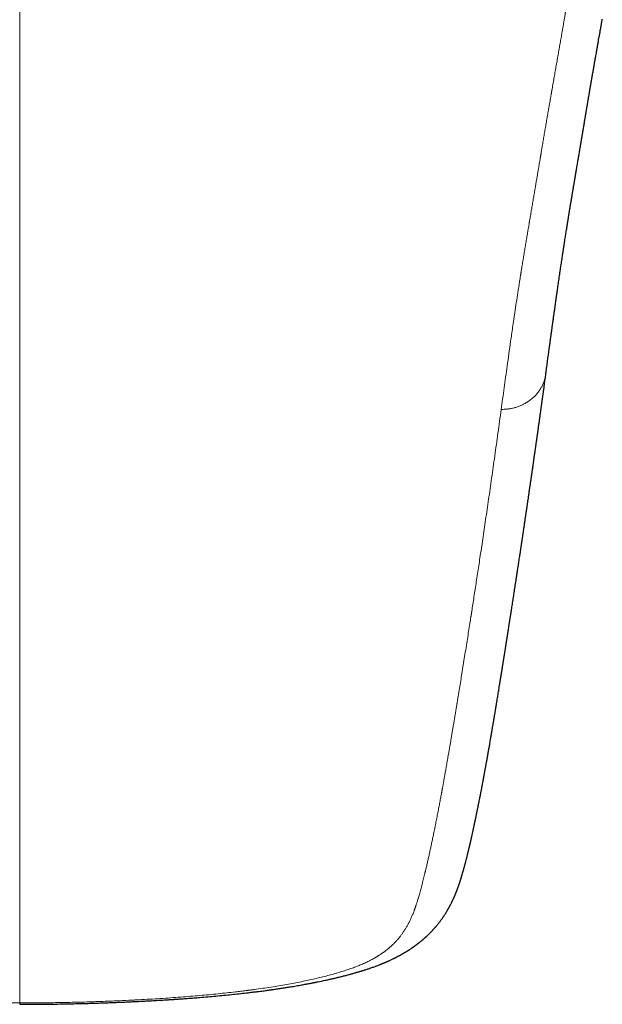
# Model space of a CAD drawing. Header units: millimetres. Extents: x 8 to 869, y 12 to 463.
# Tile 10 of 51: x 449 to 467, y 69 to 100. Entities that reach past the tile are written whole.
import ezdxf

# ---------------------------------------------------------------- set-up
doc = ezdxf.new("R2010")
doc.units = ezdxf.units.MM

msp = doc.modelspace()

# ---------------------------------------------------------------- linework, layer by layer
at = {"color": 252, "linetype": 'Continuous', "lineweight": 0}
for points, knots in [([(449, 118.39), (449, 118.047), (449, 117.36), (449, 116.34), (449, 115.33), (449, 114.329), (449, 113.338), (449, 112.375), (449, 111.44), (449, 110.532), (449, 109.632), (449, 108.74), (449, 107.857), (449, 106.982), (449, 106.116), (449, 105.257), (449, 104.407), (449, 103.569), (449, 102.745), (449, 101.933), (449, 101.129), (449, 100.297), (449, 99.437), (449, 98.551), (449, 97.675), (449, 96.809), (449, 95.952), (449, 95.104), (449, 94.267), (449, 93.425), (449, 92.58), (449, 91.733), (449, 90.895), (449, 90.068), (449, 89.25), (449, 88.468), (449, 87.719), (449, 87.004), (449, 86.296), (449, 85.596), (449, 84.905), (449, 84.18), (449, 83.425), (449, 82.64), (449, 81.866), (449, 81.102), (449, 80.35), (449, 79.607), (449, 78.875), (449, 78.204), (449, 77.593), (449, 77.04), (449, 76.495), (449, 75.985), (449, 75.509), (449, 75.067), (449, 74.632), (449, 74.205), (449, 73.786), (449, 73.384), (449, 72.999), (449, 72.629), (449, 72.269), (449, 71.918), (449, 71.578), (449, 71.247), (449, 70.928), (449, 70.619), (449, 70.322), (449, 70.038), (449, 69.766), (449, 69.507), (449, 69.258), (449, 69.102), (449, 69.024)], [0, 0, 0, 0, 0.014954, 0.029882, 0.044786, 0.059666, 0.074523, 0.089358, 0.103326, 0.117276, 0.131208, 0.145123, 0.159023, 0.172907, 0.186776, 0.200631, 0.214473, 0.228302, 0.241872, 0.255431, 0.26898, 0.282519, 0.297893, 0.313257, 0.32861, 0.343953, 0.359289, 0.374617, 0.389938, 0.405254, 0.421293, 0.437328, 0.45336, 0.469388, 0.485415, 0.501442, 0.515979, 0.530517, 0.545057, 0.559598, 0.574142, 0.58869, 0.605839, 0.622995, 0.640159, 0.65733, 0.674511, 0.691703, 0.708907, 0.726124, 0.73966, 0.753202, 0.766749, 0.7803, 0.7918, 0.803301, 0.814802, 0.826303, 0.837802, 0.849299, 0.860136, 0.870971, 0.881802, 0.892629, 0.903453, 0.914274, 0.925091, 0.935905, 0.946716, 0.957526, 0.968143, 0.97876, 0.989379, 1, 1, 1, 1]), ([(466.487, 102.588), (466.479, 102.534), (466.465, 102.427), (466.444, 102.269), (466.423, 102.117), (466.402, 101.97), (466.382, 101.829), (466.363, 101.694), (466.343, 101.559), (466.323, 101.427), (466.304, 101.297), (466.285, 101.173), (466.266, 101.055), (466.249, 100.944), (466.233, 100.84), (466.217, 100.742), (466.202, 100.65), (466.188, 100.565), (466.175, 100.486), (466.164, 100.414), (466.153, 100.349), (466.143, 100.29), (466.136, 100.246), (466.131, 100.217), (466.127, 100.197), (466.123, 100.171), (466.118, 100.14), (466.112, 100.106), (466.106, 100.072), (466.1, 100.037), (466.09, 99.976), (466.075, 99.888), (466.053, 99.763), (466.03, 99.627), (466.004, 99.479), (465.977, 99.321), (465.947, 99.154), (465.916, 98.978), (465.884, 98.795), (465.851, 98.607), (465.818, 98.421), (465.786, 98.237), (465.754, 98.055), (465.721, 97.869), (465.698, 97.734), (465.684, 97.652), (465.679, 97.625), (465.674, 97.598), (465.67, 97.57), (465.665, 97.543), (465.661, 97.519), (465.652, 97.471), (465.64, 97.4), (465.623, 97.304), (465.604, 97.19), (465.58, 97.053), (465.552, 96.892), (465.524, 96.728), (465.495, 96.559), (465.466, 96.391), (465.437, 96.222), (465.409, 96.054), (465.383, 95.902), (465.36, 95.768), (465.345, 95.68), (465.336, 95.623), (465.331, 95.598), (465.328, 95.576), (465.324, 95.555), (465.32, 95.533), (465.313, 95.487), (465.301, 95.417), (465.284, 95.32), (465.267, 95.218), (465.249, 95.112), (465.231, 95.002), (465.21, 94.881), (465.188, 94.749), (465.163, 94.605), (465.138, 94.455), (465.111, 94.3), (465.084, 94.139), (465.057, 93.979), (465.03, 93.821), (465.003, 93.666), (464.985, 93.555), (464.974, 93.494), (464.972, 93.482), (464.971, 93.472), (464.969, 93.463), (464.968, 93.453), (464.966, 93.444), (464.962, 93.419), (464.953, 93.366), (464.936, 93.265), (464.913, 93.128), (464.886, 92.969), (464.859, 92.806), (464.831, 92.637), (464.802, 92.463), (464.773, 92.287), (464.744, 92.111), (464.725, 91.99), (464.714, 91.921), (464.711, 91.907), (464.709, 91.893), (464.707, 91.879), (464.705, 91.865), (464.702, 91.851), (464.7, 91.837), (464.694, 91.798), (464.669, 91.645), (464.613, 91.285), (464.56, 90.94), (464.524, 90.695), (464.515, 90.637), (464.506, 90.576), (464.497, 90.513), (464.479, 90.389), (464.442, 90.139), (464.372, 89.651), (464.283, 89.018), (464.185, 88.307), (464.123, 87.857), (464.092, 87.632)], [0, 0, 0, 0, 0.0099657, 0.0196072, 0.0289247, 0.0379181, 0.0465875, 0.054933, 0.0629547, 0.0714045, 0.0794625, 0.0871288, 0.0944033, 0.1012862, 0.1077775, 0.1138771, 0.1195851, 0.1249015, 0.1298264, 0.1342822, 0.1383603, 0.1420608, 0.1453835, 0.1464764, 0.1475212, 0.1491865, 0.1512905, 0.1534188, 0.1555716, 0.1577489, 0.1599505, 0.1670291, 0.1743489, 0.1833776, 0.1927483, 0.202461, 0.2132469, 0.2244254, 0.2359964, 0.2479599, 0.260316, 0.2716548, 0.2833052, 0.2952671, 0.3075406, 0.3092938, 0.3110531, 0.3128186, 0.3145902, 0.3163681, 0.3180335, 0.3192137, 0.3257861, 0.331771, 0.3378659, 0.3479944, 0.3584128, 0.3691212, 0.3801196, 0.391408, 0.4022055, 0.4132557, 0.4245587, 0.4321572, 0.4398658, 0.4419029, 0.4434115, 0.4448188, 0.4462447, 0.4476891, 0.449152, 0.455279, 0.4617108, 0.4684475, 0.4754891, 0.4828355, 0.4904869, 0.4996997, 0.5093189, 0.5193447, 0.529777, 0.5406159, 0.5518613, 0.5620936, 0.5726408, 0.5835028, 0.5845715, 0.5852186, 0.5858674, 0.5865178, 0.5871698, 0.5878235, 0.5884788, 0.5921126, 0.5987251, 0.6091998, 0.6200495, 0.631274, 0.6428734, 0.6548478, 0.667197, 0.6791573, 0.6914494, 0.6924701, 0.6934457, 0.6944214, 0.695397, 0.6963726, 0.6973481, 0.6983236, 0.6992991, 0.7054297, 0.7302961, 0.7746414, 0.778178, 0.7823397, 0.7867966, 0.7912533, 0.7957101, 0.8132182, 0.8444813, 0.9003061, 0.9501508, 1, 1, 1, 1]), ([(464.092, 87.632), (464.125, 87.633), (464.19, 87.636), (464.29, 87.644), (464.393, 87.658), (464.498, 87.681), (464.604, 87.714), (464.711, 87.756), (464.816, 87.807), (464.918, 87.867), (465.015, 87.936), (465.105, 88.011), (465.186, 88.093), (465.259, 88.18), (465.322, 88.273), (465.376, 88.37), (465.421, 88.47), (465.456, 88.573), (465.479, 88.665), (465.487, 88.723), (465.49, 88.745)], [0, 0, 0, 0, 0.047276, 0.095611, 0.14577, 0.19819, 0.252997, 0.310015, 0.368821, 0.428825, 0.489383, 0.54991, 0.610002, 0.669545, 0.728761, 0.787896, 0.846918, 0.905584, 0.963545, 1, 1, 1, 1]), ([(449, 69.024), (448.997, 69.024), (448.989, 69.024), (448.975, 69.024), (448.957, 69.024), (448.931, 69.024), (448.897, 69.024), (448.854, 69.024), (448.799, 69.024), (448.731, 69.024), (448.65, 69.025), (448.558, 69.025), (448.455, 69.026), (448.345, 69.027), (448.228, 69.028), (448.103, 69.029), (447.969, 69.031), (447.827, 69.033), (447.675, 69.036), (447.517, 69.039), (447.353, 69.043), (447.185, 69.047), (447.009, 69.052), (446.824, 69.057), (446.627, 69.064), (446.418, 69.071), (446.196, 69.079), (445.966, 69.089), (445.727, 69.1), (445.479, 69.112), (445.228, 69.125), (444.973, 69.139), (444.717, 69.154), (444.453, 69.171), (444.181, 69.19), (443.911, 69.21), (443.643, 69.232), (443.378, 69.254), (443.106, 69.279), (442.829, 69.306), (442.548, 69.335), (442.262, 69.367), (441.994, 69.4), (441.745, 69.432), (441.515, 69.463), (441.284, 69.497), (441.052, 69.533), (440.821, 69.571), (440.589, 69.611), (440.366, 69.653), (440.153, 69.695), (439.949, 69.738), (439.748, 69.782), (439.55, 69.829), (439.357, 69.878), (439.169, 69.928), (438.988, 69.981), (438.812, 70.035), (438.651, 70.089), (438.504, 70.142), (438.371, 70.194), (438.243, 70.248), (438.122, 70.303), (438.007, 70.36), (437.892, 70.422), (437.779, 70.489), (437.667, 70.56), (437.564, 70.633), (437.463, 70.712), (437.365, 70.796), (437.27, 70.885), (437.183, 70.977), (437.103, 71.071), (437.029, 71.166), (436.961, 71.262), (436.898, 71.36), (436.841, 71.46), (436.779, 71.576), (436.717, 71.709), (436.655, 71.861), (436.598, 72.018), (436.546, 72.179), (436.494, 72.354), (436.44, 72.546), (436.384, 72.755), (436.329, 72.97), (436.275, 73.192), (436.222, 73.421), (436.18, 73.607), (436.149, 73.746), (436.129, 73.838), (436.109, 73.931), (436.089, 74.024), (436.069, 74.119), (436.05, 74.212), (436.02, 74.356), (435.98, 74.55), (435.928, 74.811), (435.874, 75.085), (435.82, 75.372), (435.766, 75.658), (435.714, 75.943), (435.664, 76.226), (435.614, 76.509), (435.566, 76.783), (435.52, 77.049), (435.476, 77.306), (435.433, 77.562), (435.391, 77.816), (435.349, 78.068), (435.309, 78.314), (435.269, 78.552), (435.232, 78.783), (435.195, 79.013), (435.158, 79.24), (435.12, 79.473), (435.082, 79.712), (435.043, 79.958), (435.004, 80.2), (434.966, 80.439), (434.929, 80.675), (434.892, 80.908), (434.856, 81.138), (434.821, 81.365), (434.786, 81.589), (434.752, 81.809), (434.719, 82.026), (434.686, 82.239), (434.654, 82.449), (434.623, 82.655), (434.592, 82.858), (434.562, 83.061), (434.531, 83.262), (434.502, 83.463), (434.472, 83.66), (434.444, 83.853), (434.416, 84.041), (434.389, 84.228), (434.362, 84.413), (434.335, 84.595), (434.309, 84.773), (434.284, 84.946), (434.26, 85.114), (434.236, 85.278), (434.214, 85.432), (434.194, 85.577), (434.174, 85.714), (434.155, 85.846), (434.137, 85.974), (434.12, 86.098), (434.103, 86.218), (434.087, 86.333), (434.071, 86.444), (434.057, 86.55), (434.042, 86.652), (434.029, 86.749), (434.016, 86.841), (434.004, 86.926), (433.993, 87.006), (433.983, 87.081), (433.973, 87.153), (433.964, 87.222), (433.955, 87.288), (433.946, 87.351), (433.938, 87.41), (433.931, 87.463), (433.924, 87.512), (433.918, 87.556), (433.913, 87.596), (433.909, 87.621), (433.908, 87.632)], [0, 0, 0, 0, 0.000164, 0.000398, 0.000701, 0.001073, 0.001676, 0.002403, 0.003253, 0.004436, 0.005795, 0.007333, 0.009047, 0.010939, 0.012866, 0.014946, 0.017182, 0.019572, 0.022116, 0.024815, 0.027501, 0.030324, 0.033283, 0.036379, 0.039612, 0.043189, 0.046918, 0.050799, 0.05483, 0.059012, 0.063343, 0.067563, 0.071915, 0.076403, 0.081027, 0.085791, 0.090246, 0.094823, 0.099525, 0.104351, 0.109295, 0.114355, 0.119523, 0.123658, 0.127856, 0.13212, 0.136452, 0.140856, 0.145339, 0.149905, 0.154041, 0.158234, 0.162478, 0.166768, 0.171102, 0.175401, 0.179745, 0.184135, 0.18858, 0.192402, 0.19628, 0.200224, 0.204223, 0.208254, 0.212311, 0.217127, 0.221986, 0.226892, 0.231854, 0.237584, 0.243394, 0.249284, 0.255253, 0.261296, 0.267295, 0.27335, 0.27946, 0.285626, 0.294542, 0.30359, 0.312776, 0.322099, 0.331558, 0.342967, 0.354566, 0.366354, 0.378333, 0.390504, 0.402866, 0.407578, 0.412317, 0.417083, 0.421877, 0.426697, 0.431494, 0.43604, 0.448444, 0.46071, 0.474758, 0.488618, 0.50229, 0.515772, 0.529064, 0.542166, 0.555077, 0.566932, 0.578624, 0.590153, 0.60152, 0.612726, 0.623771, 0.634038, 0.644162, 0.654144, 0.663984, 0.673683, 0.68434, 0.694821, 0.705127, 0.715257, 0.725211, 0.734991, 0.744595, 0.754025, 0.76328, 0.77236, 0.781266, 0.789997, 0.798553, 0.806935, 0.815142, 0.823174, 0.831402, 0.839438, 0.847282, 0.854934, 0.862395, 0.869664, 0.87703, 0.884188, 0.891138, 0.897881, 0.904416, 0.910743, 0.916863, 0.92229, 0.927542, 0.93262, 0.937524, 0.942253, 0.946808, 0.951188, 0.955394, 0.959426, 0.963283, 0.966965, 0.970473, 0.973621, 0.976613, 0.979451, 0.982133, 0.98466, 0.987206, 0.989573, 0.99176, 0.993767, 0.995595, 0.997243, 0.998711, 1, 1, 1, 1]), ([(449, 69.024), (449.176, 69.024), (449.527, 69.025), (450.053, 69.031), (450.578, 69.041), (451.081, 69.054), (451.562, 69.07), (452.003, 69.087), (452.309, 69.101), (452.478, 69.11), (452.531, 69.112), (452.584, 69.115), (452.637, 69.118), (452.689, 69.121), (452.838, 69.128), (453.078, 69.142), (453.408, 69.162), (453.729, 69.184), (454.042, 69.207), (454.346, 69.231), (454.641, 69.256), (454.931, 69.283), (455.214, 69.31), (455.491, 69.34), (455.729, 69.367), (455.931, 69.391), (456.055, 69.406), (456.132, 69.416), (456.165, 69.42), (456.197, 69.424), (456.229, 69.429), (456.261, 69.433), (456.292, 69.437), (456.324, 69.441), (456.434, 69.456), (456.62, 69.482), (456.877, 69.521), (457.126, 69.561), (457.367, 69.603), (457.601, 69.646), (457.827, 69.69), (458.044, 69.735), (458.254, 69.782), (458.456, 69.83), (458.65, 69.879), (458.836, 69.929), (459.014, 69.981), (459.184, 70.034), (459.346, 70.088), (459.499, 70.143), (459.644, 70.2), (459.782, 70.259), (459.908, 70.318), (460.024, 70.377), (460.101, 70.419), (460.151, 70.448), (460.173, 70.461), (460.196, 70.474), (460.218, 70.488), (460.24, 70.501), (460.262, 70.515), (460.309, 70.545), (460.379, 70.592), (460.468, 70.657), (460.554, 70.726), (460.636, 70.797), (460.714, 70.871), (460.775, 70.933), (460.819, 70.981), (460.847, 71.013), (460.872, 71.041), (460.894, 71.068), (460.916, 71.095), (460.947, 71.136), (460.988, 71.19), (461.039, 71.264), (461.09, 71.344), (461.142, 71.432), (461.192, 71.524), (461.24, 71.62), (461.286, 71.72), (461.329, 71.824), (461.359, 71.9), (461.376, 71.948), (461.382, 71.965), (461.388, 71.982), (461.395, 72), (461.401, 72.017), (461.406, 72.034), (461.411, 72.048), (461.417, 72.067), (461.426, 72.093), (461.438, 72.13), (461.451, 72.171), (461.465, 72.216), (461.481, 72.268), (461.499, 72.329), (461.519, 72.398), (461.539, 72.47), (461.56, 72.547), (461.582, 72.626), (461.604, 72.71), (461.627, 72.797), (461.649, 72.884), (461.671, 72.971), (461.686, 73.035), (461.697, 73.079), (461.703, 73.103), (461.709, 73.126), (461.714, 73.149), (461.719, 73.169), (461.731, 73.22), (461.751, 73.305), (461.779, 73.427), (461.808, 73.554), (461.838, 73.686), (461.868, 73.822), (461.898, 73.962), (461.929, 74.107), (461.96, 74.256), (461.992, 74.41), (462.024, 74.569), (462.057, 74.733), (462.09, 74.902), (462.123, 75.07), (462.154, 75.235), (462.184, 75.39), (462.207, 75.515), (462.222, 75.595), (462.228, 75.627), (462.23, 75.639), (462.231, 75.642), (462.231, 75.646), (462.232, 75.649), (462.232, 75.652), (462.233, 75.655), (462.234, 75.663), (462.237, 75.675), (462.24, 75.695), (462.245, 75.719), (462.25, 75.747), (462.255, 75.778), (462.262, 75.814), (462.269, 75.853), (462.277, 75.896), (462.285, 75.944), (462.295, 75.995), (462.304, 76.049), (462.314, 76.105), (462.325, 76.164), (462.336, 76.225), (462.347, 76.29), (462.359, 76.359), (462.372, 76.433), (462.386, 76.513), (462.401, 76.599), (462.417, 76.688), (462.433, 76.782), (462.45, 76.88), (462.468, 76.981), (462.486, 77.086), (462.504, 77.195), (462.524, 77.309), (462.544, 77.428), (462.565, 77.553), (462.587, 77.682), (462.609, 77.815), (462.632, 77.953), (462.656, 78.095), (462.677, 78.226), (462.694, 78.326), (462.702, 78.377), (462.705, 78.396), (462.706, 78.4), (462.706, 78.404), (462.707, 78.408), (462.712, 78.437), (462.724, 78.512), (462.75, 78.672), (462.797, 78.959), (462.865, 79.376), (462.947, 79.89), (463.03, 80.411), (463.095, 80.826), (463.133, 81.068), (463.147, 81.154), (463.15, 81.175), (463.153, 81.196), (463.157, 81.218), (463.16, 81.239), (463.163, 81.26), (463.167, 81.281), (463.18, 81.37), (463.205, 81.528), (463.24, 81.758), (463.277, 81.993), (463.313, 82.233), (463.351, 82.478), (463.389, 82.729), (463.429, 82.994), (463.471, 83.273), (463.515, 83.568), (463.559, 83.869), (463.605, 84.178), (463.651, 84.493), (463.698, 84.816), (463.745, 85.145), (463.793, 85.482), (463.842, 85.827), (463.891, 86.176), (463.941, 86.531), (463.991, 86.891), (464.041, 87.258), (464.075, 87.507), (464.092, 87.632)], [0, 0, 0, 0, 0.0088095, 0.0176061, 0.0263938, 0.0351767, 0.042905, 0.0506356, 0.0574426, 0.0583343, 0.0592262, 0.0601182, 0.0610103, 0.0619026, 0.0627949, 0.0685198, 0.0741152, 0.0795826, 0.0849236, 0.09014, 0.0952337, 0.1002066, 0.1051887, 0.1100482, 0.1147879, 0.1178519, 0.1208657, 0.1214519, 0.1220363, 0.1226187, 0.1231993, 0.123778, 0.1243548, 0.1249298, 0.1255029, 0.1303665, 0.1351523, 0.1398648, 0.1445086, 0.1490886, 0.1536097, 0.1580773, 0.1624967, 0.1668734, 0.1712134, 0.1755224, 0.1798065, 0.1840718, 0.1883246, 0.192496, 0.1967354, 0.2010502, 0.2054479, 0.2093919, 0.2134098, 0.2143223, 0.2152389, 0.2161595, 0.2170842, 0.218013, 0.2189459, 0.2198831, 0.2241045, 0.2284679, 0.2329763, 0.2376326, 0.2424391, 0.2473983, 0.2496292, 0.2517472, 0.2534127, 0.2551036, 0.2568197, 0.2585611, 0.2627666, 0.267114, 0.2723337, 0.277746, 0.2833519, 0.289152, 0.2951472, 0.3013381, 0.3077252, 0.3087241, 0.3097277, 0.3107359, 0.3117488, 0.3127663, 0.3137885, 0.3146069, 0.3152106, 0.3171538, 0.3191665, 0.321653, 0.324238, 0.3269214, 0.3306694, 0.3345941, 0.3386955, 0.3429735, 0.3474283, 0.3520599, 0.3568684, 0.3618537, 0.366387, 0.3710574, 0.3723033, 0.3735585, 0.3748232, 0.3760972, 0.3772439, 0.3780273, 0.3843197, 0.3908128, 0.3975065, 0.4044009, 0.4114961, 0.4186598, 0.4260172, 0.4335682, 0.4413127, 0.4492508, 0.4573825, 0.4657075, 0.474226, 0.4818822, 0.489688, 0.4966808, 0.4997942, 0.5011713, 0.5013261, 0.501481, 0.501636, 0.501791, 0.501946, 0.5021011, 0.5022563, 0.5029838, 0.5039161, 0.505053, 0.5063946, 0.5078752, 0.5095444, 0.5114022, 0.5134487, 0.5156838, 0.5181075, 0.5207199, 0.5232802, 0.5259989, 0.5288761, 0.5319118, 0.5351058, 0.5384582, 0.542231, 0.546186, 0.5503232, 0.5546426, 0.5591442, 0.5637427, 0.5685167, 0.5734664, 0.5785915, 0.5840022, 0.5895955, 0.5953713, 0.6013296, 0.6074704, 0.6137934, 0.6202987, 0.6248829, 0.6269273, 0.6271307, 0.6273035, 0.6274762, 0.627649, 0.6278217, 0.6313288, 0.6375983, 0.6488153, 0.6689137, 0.6918579, 0.7149142, 0.7352971, 0.7442934, 0.7451779, 0.7460625, 0.7469474, 0.7478323, 0.7487175, 0.7496028, 0.7504883, 0.7513739, 0.7606814, 0.7701608, 0.779812, 0.7896349, 0.7996297, 0.8097961, 0.8201344, 0.8317047, 0.8434829, 0.8554687, 0.8676622, 0.8800635, 0.8926724, 0.9054891, 0.9185135, 0.9317458, 0.9451859, 0.9585884, 0.9721915, 0.9859953, 1, 1, 1, 1]), ([(449, 69.024), (449, 69.017), (449, 69.004), (449, 68.99), (449, 68.981), (449, 68.982), (449, 68.982)], [0, 0, 0, 0, 0.272601, 0.551924, 0.842872, 1, 1, 1, 1])]:
    msp.add_open_spline(points, degree=3, knots=knots, dxfattribs=at)
at = {"color": 7, "linetype": 'Continuous', "lineweight": 30}
for points, knots in [([(465.491, 88.745), (465.492, 88.754), (465.498, 88.798), (465.509, 88.875), (465.522, 88.975), (465.535, 89.071), (465.548, 89.163), (465.559, 89.25), (465.571, 89.336), (465.583, 89.419), (465.594, 89.5), (465.604, 89.576), (465.614, 89.647), (465.623, 89.712), (465.631, 89.772), (465.638, 89.827), (465.645, 89.876), (465.651, 89.921), (465.656, 89.957), (465.66, 89.987), (465.664, 90.013), (465.667, 90.037), (465.671, 90.063), (465.676, 90.099), (465.682, 90.146), (465.69, 90.204), (465.699, 90.267), (465.708, 90.334), (465.718, 90.405), (465.73, 90.492), (465.744, 90.594), (465.761, 90.709), (465.773, 90.798), (465.782, 90.861), (465.788, 90.9), (465.793, 90.939), (465.798, 90.975), (465.803, 91.007), (465.807, 91.034), (465.81, 91.057), (465.812, 91.074), (465.814, 91.089), (465.816, 91.104), (465.819, 91.121), (465.822, 91.141), (465.825, 91.166), (465.829, 91.194), (465.834, 91.225), (465.843, 91.293), (465.856, 91.381), (465.872, 91.489), (465.885, 91.584), (465.899, 91.68), (465.914, 91.777), (465.928, 91.878), (465.942, 91.973), (465.955, 92.06), (465.967, 92.14), (465.98, 92.223), (465.992, 92.308), (466.006, 92.394), (466.017, 92.47), (466.027, 92.533), (466.034, 92.58), (466.04, 92.621), (466.045, 92.654), (466.049, 92.677), (466.051, 92.694), (466.054, 92.709), (466.056, 92.724), (466.058, 92.74), (466.062, 92.762), (466.066, 92.789), (466.07, 92.819), (466.076, 92.852), (466.083, 92.899), (466.093, 92.962), (466.104, 93.038), (466.116, 93.114), (466.128, 93.189), (466.14, 93.262), (466.151, 93.334), (466.162, 93.404), (466.173, 93.472), (466.183, 93.537), (466.193, 93.599), (466.202, 93.652), (466.209, 93.699), (466.216, 93.739), (466.222, 93.778), (466.228, 93.816), (466.235, 93.857), (466.242, 93.901), (466.25, 93.95), (466.259, 94.004), (466.268, 94.061), (466.281, 94.139), (466.298, 94.237), (466.313, 94.33), (466.324, 94.397), (466.331, 94.435), (466.336, 94.468), (466.341, 94.496), (466.345, 94.52), (466.349, 94.542), (466.352, 94.563), (466.356, 94.588), (466.361, 94.615), (466.366, 94.646), (466.372, 94.68), (466.379, 94.718), (466.386, 94.76), (466.392, 94.798), (466.398, 94.83), (466.402, 94.856), (466.406, 94.882), (466.411, 94.909), (466.416, 94.936), (466.42, 94.961), (466.424, 94.984), (466.427, 95.003), (466.43, 95.019), (466.432, 95.033), (466.434, 95.045), (466.437, 95.063), (466.441, 95.088), (466.447, 95.121), (466.453, 95.158), (466.46, 95.198), (466.469, 95.252), (466.481, 95.319), (466.492, 95.383), (466.5, 95.43), (466.504, 95.458), (466.509, 95.481), (466.512, 95.502), (466.515, 95.521), (466.519, 95.541), (466.522, 95.563), (466.527, 95.589), (466.532, 95.618), (466.539, 95.662), (466.549, 95.72), (466.562, 95.793), (466.572, 95.853), (466.579, 95.897), (466.583, 95.922), (466.587, 95.943), (466.59, 95.96), (466.592, 95.975), (466.596, 95.996), (466.601, 96.026), (466.607, 96.065), (466.615, 96.111), (466.623, 96.161), (466.631, 96.208), (466.638, 96.248), (466.644, 96.282), (466.65, 96.318), (466.655, 96.352), (466.661, 96.383), (466.665, 96.408), (466.668, 96.43), (466.672, 96.452), (466.676, 96.476), (466.681, 96.503), (466.686, 96.534), (466.692, 96.572), (466.7, 96.618), (466.709, 96.674), (466.718, 96.725), (466.725, 96.771), (466.731, 96.807), (466.737, 96.841), (466.742, 96.871), (466.746, 96.896), (466.75, 96.919), (466.754, 96.942), (466.759, 96.969), (466.764, 97.001), (466.77, 97.037), (466.776, 97.072), (466.782, 97.112), (466.79, 97.155), (466.797, 97.199), (466.804, 97.24), (466.81, 97.278), (466.816, 97.313), (466.822, 97.346), (466.828, 97.381), (466.834, 97.419), (466.841, 97.461), (466.849, 97.505), (466.856, 97.549), (466.865, 97.6), (466.875, 97.658), (466.886, 97.72), (466.895, 97.777), (466.904, 97.831), (466.913, 97.882), (466.923, 97.936), (466.932, 97.993), (466.943, 98.051), (466.953, 98.114), (466.965, 98.18), (466.976, 98.246), (466.987, 98.309), (466.998, 98.372), (467.009, 98.431), (467.018, 98.484), (467.026, 98.531), (467.035, 98.58), (467.043, 98.629), (467.052, 98.675), (467.062, 98.734), (467.076, 98.812), (467.093, 98.91), (467.111, 99.012), (467.129, 99.115), (467.147, 99.217), (467.162, 99.303), (467.175, 99.374), (467.185, 99.431), (467.195, 99.488), (467.205, 99.546), (467.215, 99.598), (467.223, 99.643), (467.229, 99.681), (467.235, 99.712), (467.24, 99.739), (467.244, 99.762), (467.249, 99.79), (467.255, 99.825), (467.259, 99.851), (467.262, 99.864)], [0, 0, 0, 0, 0.002663, 0.012754, 0.022422, 0.031667, 0.040491, 0.048893, 0.056872, 0.065163, 0.072944, 0.080215, 0.086977, 0.093229, 0.098972, 0.104206, 0.108931, 0.113147, 0.116854, 0.11941, 0.121712, 0.124076, 0.126548, 0.129126, 0.134302, 0.139863, 0.145806, 0.152134, 0.158845, 0.165916, 0.177001, 0.187829, 0.1984, 0.202106, 0.205779, 0.209419, 0.212897, 0.215939, 0.218538, 0.220583, 0.222233, 0.22349, 0.22473, 0.22632, 0.228259, 0.230547, 0.233185, 0.236171, 0.239384, 0.252134, 0.260864, 0.269679, 0.278579, 0.287578, 0.296901, 0.306636, 0.313825, 0.321223, 0.328829, 0.336645, 0.344669, 0.352791, 0.357651, 0.361977, 0.365768, 0.369025, 0.370798, 0.37236, 0.373711, 0.374898, 0.376257, 0.378329, 0.380782, 0.383613, 0.386666, 0.389858, 0.396536, 0.403755, 0.410629, 0.41747, 0.424128, 0.430603, 0.437007, 0.443222, 0.449169, 0.454738, 0.459928, 0.463741, 0.467357, 0.470862, 0.474262, 0.477794, 0.481775, 0.486207, 0.491092, 0.496297, 0.501568, 0.512092, 0.522843, 0.526661, 0.530058, 0.533032, 0.535583, 0.537712, 0.539475, 0.541363, 0.543487, 0.545968, 0.548709, 0.551715, 0.555086, 0.558862, 0.563045, 0.565197, 0.567443, 0.569782, 0.572215, 0.574704, 0.576956, 0.578908, 0.580709, 0.582147, 0.583237, 0.584313, 0.58552, 0.587996, 0.590885, 0.594188, 0.597829, 0.601572, 0.608456, 0.615614, 0.618439, 0.620922, 0.623015, 0.624719, 0.626304, 0.628015, 0.63001, 0.632288, 0.63485, 0.637694, 0.643787, 0.650224, 0.657005, 0.659588, 0.661799, 0.663636, 0.6651, 0.666299, 0.66761, 0.670565, 0.674058, 0.678085, 0.682538, 0.687376, 0.69026, 0.693264, 0.69639, 0.69956, 0.7023, 0.704528, 0.706244, 0.708111, 0.710214, 0.712607, 0.715292, 0.718267, 0.722628, 0.727531, 0.732975, 0.736107, 0.739389, 0.742454, 0.745071, 0.747333, 0.749127, 0.751025, 0.753452, 0.756287, 0.759495, 0.762672, 0.765703, 0.769942, 0.773855, 0.777451, 0.780744, 0.783735, 0.786567, 0.789503, 0.79284, 0.796577, 0.800511, 0.804364, 0.808135, 0.813894, 0.819391, 0.824533, 0.828847, 0.833288, 0.83799, 0.842925, 0.847976, 0.853134, 0.859329, 0.865043, 0.87027, 0.875648, 0.881403, 0.885348, 0.88941, 0.893587, 0.89787, 0.901918, 0.905564, 0.912975, 0.921858, 0.930386, 0.939068, 0.947997, 0.956102, 0.960781, 0.965592, 0.97034, 0.97508, 0.979875, 0.983112, 0.985991, 0.989073, 0.990657, 0.992405, 0.994537, 0.997069, 1, 1, 1, 1]), ([(449, 68.981), (449.087, 68.981), (449.273, 68.981), (449.555, 68.983), (449.843, 68.986), (450.121, 68.989), (450.384, 68.994), (450.632, 68.999), (450.867, 69.004), (451.092, 69.01), (451.308, 69.016), (451.519, 69.023), (451.724, 69.03), (451.924, 69.038), (452.113, 69.045), (452.292, 69.053), (452.461, 69.061), (452.617, 69.068), (452.761, 69.075), (452.892, 69.082), (453.015, 69.088), (453.128, 69.094), (453.237, 69.1), (453.341, 69.106), (453.438, 69.112), (453.523, 69.117), (453.597, 69.122), (453.657, 69.126), (453.705, 69.129), (453.74, 69.131), (453.768, 69.133), (453.788, 69.134), (453.804, 69.135), (453.817, 69.136), (453.833, 69.137), (453.854, 69.138), (453.886, 69.141), (453.929, 69.143), (453.983, 69.147), (454.049, 69.152), (454.126, 69.157), (454.206, 69.163), (454.289, 69.169), (454.372, 69.175), (454.459, 69.182), (454.549, 69.189), (454.696, 69.201), (454.897, 69.218), (455.151, 69.24), (455.399, 69.264), (455.639, 69.288), (455.872, 69.313), (456.066, 69.334), (456.222, 69.353), (456.338, 69.367), (456.445, 69.38), (456.54, 69.392), (456.625, 69.403), (456.699, 69.413), (456.755, 69.421), (456.797, 69.426), (456.827, 69.43), (456.857, 69.435), (456.89, 69.439), (456.927, 69.444), (456.973, 69.451), (457.028, 69.459), (457.092, 69.468), (457.16, 69.478), (457.251, 69.492), (457.36, 69.509), (457.476, 69.528), (457.577, 69.544), (457.664, 69.559), (457.748, 69.574), (457.828, 69.588), (457.903, 69.601), (457.972, 69.614), (458.031, 69.625), (458.082, 69.634), (458.125, 69.642), (458.16, 69.649), (458.186, 69.654), (458.204, 69.658), (458.215, 69.66), (458.229, 69.663), (458.247, 69.666), (458.274, 69.672), (458.309, 69.678), (458.414, 69.7), (458.542, 69.726), (458.689, 69.759), (458.791, 69.782), (458.891, 69.805), (458.975, 69.825), (459.045, 69.842), (459.099, 69.856), (459.15, 69.869), (459.203, 69.882), (459.258, 69.897), (459.313, 69.911), (459.366, 69.926), (459.419, 69.94), (459.472, 69.955), (459.524, 69.97), (459.57, 69.984), (459.611, 69.996), (459.646, 70.006), (459.675, 70.015), (459.703, 70.023), (459.736, 70.033), (459.773, 70.045), (459.816, 70.059), (459.863, 70.074), (459.913, 70.09), (459.96, 70.106), (460.009, 70.123), (460.06, 70.141), (460.114, 70.16), (460.169, 70.18), (460.227, 70.202), (460.275, 70.221), (460.314, 70.236), (460.34, 70.247), (460.366, 70.257), (460.391, 70.267), (460.413, 70.277), (460.432, 70.285), (460.45, 70.292), (460.471, 70.301), (460.493, 70.311), (460.517, 70.321), (460.539, 70.331), (460.559, 70.34), (460.586, 70.352), (460.618, 70.367), (460.657, 70.385), (460.691, 70.401), (460.717, 70.414), (460.736, 70.423), (460.754, 70.433), (460.774, 70.442), (460.797, 70.454), (460.821, 70.467), (460.845, 70.479), (460.867, 70.491), (460.887, 70.501), (460.905, 70.511), (460.923, 70.521), (460.941, 70.531), (460.96, 70.541), (460.981, 70.553), (461.003, 70.566), (461.023, 70.577), (461.041, 70.588), (461.057, 70.597), (461.073, 70.607), (461.092, 70.618), (461.112, 70.63), (461.131, 70.642), (461.149, 70.653), (461.167, 70.664), (461.186, 70.676), (461.207, 70.69), (461.231, 70.705), (461.258, 70.723), (461.283, 70.74), (461.306, 70.756), (461.326, 70.769), (461.342, 70.781), (461.359, 70.792), (461.374, 70.803), (461.391, 70.815), (461.409, 70.828), (461.426, 70.841), (461.442, 70.853), (461.457, 70.864), (461.474, 70.877), (461.493, 70.892), (461.512, 70.906), (461.528, 70.919), (461.541, 70.929), (461.552, 70.938), (461.563, 70.947), (461.574, 70.956), (461.587, 70.967), (461.603, 70.979), (461.62, 70.994), (461.638, 71.01), (461.654, 71.023), (461.668, 71.035), (461.68, 71.046), (461.69, 71.055), (461.699, 71.063), (461.707, 71.07), (461.715, 71.078), (461.725, 71.086), (461.737, 71.097), (461.749, 71.109), (461.764, 71.122), (461.777, 71.134), (461.79, 71.147), (461.804, 71.16), (461.819, 71.175), (461.835, 71.19), (461.849, 71.205), (461.861, 71.217), (461.871, 71.227), (461.88, 71.235), (461.888, 71.244), (461.898, 71.255), (461.911, 71.268), (461.924, 71.282), (461.938, 71.297), (461.952, 71.312), (461.964, 71.325), (461.975, 71.338), (461.985, 71.349), (461.995, 71.36), (462.005, 71.371), (462.016, 71.383), (462.027, 71.396), (462.037, 71.408), (462.045, 71.418), (462.053, 71.426), (462.068, 71.445), (462.093, 71.474), (462.123, 71.511), (462.151, 71.547), (462.177, 71.582), (462.204, 71.618), (462.232, 71.656), (462.256, 71.69), (462.276, 71.72), (462.293, 71.745), (462.309, 71.77), (462.327, 71.796), (462.344, 71.824), (462.363, 71.853), (462.381, 71.884), (462.399, 71.913), (462.414, 71.939), (462.428, 71.963), (462.44, 71.983), (462.449, 72), (462.458, 72.015), (462.466, 72.03), (462.475, 72.046), (462.485, 72.065), (462.496, 72.087), (462.51, 72.112), (462.524, 72.14), (462.538, 72.167), (462.55, 72.192), (462.56, 72.213), (462.569, 72.232), (462.577, 72.25), (462.586, 72.269), (462.596, 72.29), (462.607, 72.314), (462.618, 72.339), (462.629, 72.364), (462.638, 72.385), (462.646, 72.405), (462.654, 72.423), (462.662, 72.441), (462.67, 72.461), (462.679, 72.485), (462.689, 72.51), (462.699, 72.535), (462.707, 72.555), (462.712, 72.57), (462.717, 72.581), (462.721, 72.592), (462.725, 72.603), (462.73, 72.615), (462.735, 72.63), (462.742, 72.649), (462.75, 72.671), (462.758, 72.696), (462.767, 72.722), (462.776, 72.747), (462.784, 72.772), (462.792, 72.795), (462.799, 72.816), (462.805, 72.834), (462.811, 72.852), (462.817, 72.87), (462.823, 72.891), (462.83, 72.913), (462.836, 72.934), (462.842, 72.952), (462.847, 72.97), (462.853, 72.987), (462.858, 73.006), (462.864, 73.026), (462.87, 73.048), (462.877, 73.069), (462.882, 73.089), (462.887, 73.107), (462.892, 73.123), (462.896, 73.137), (462.9, 73.152), (462.905, 73.171), (462.912, 73.194), (462.919, 73.221), (462.926, 73.248), (462.934, 73.275), (462.942, 73.305), (462.951, 73.338), (462.96, 73.373), (462.97, 73.409), (462.979, 73.445), (462.988, 73.479), (462.996, 73.512), (463.004, 73.541), (463.011, 73.568), (463.018, 73.595), (463.025, 73.623), (463.032, 73.653), (463.04, 73.685), (463.048, 73.718), (463.056, 73.752), (463.065, 73.787), (463.072, 73.817), (463.079, 73.843), (463.083, 73.863), (463.088, 73.881), (463.092, 73.899), (463.096, 73.916), (463.1, 73.934), (463.105, 73.955), (463.111, 73.978), (463.117, 74.004), (463.123, 74.032), (463.13, 74.061), (463.136, 74.089), (463.143, 74.119), (463.15, 74.148), (463.157, 74.178), (463.163, 74.205), (463.169, 74.235), (463.177, 74.269), (463.185, 74.306), (463.193, 74.343), (463.202, 74.381), (463.21, 74.418), (463.219, 74.459), (463.228, 74.504), (463.239, 74.553), (463.249, 74.602), (463.26, 74.652), (463.27, 74.7), (463.28, 74.747), (463.289, 74.792), (463.297, 74.831), (463.304, 74.863), (463.31, 74.891), (463.316, 74.92), (463.322, 74.951), (463.33, 74.988), (463.339, 75.032), (463.349, 75.082), (463.36, 75.138), (463.373, 75.198), (463.385, 75.261), (463.396, 75.314), (463.404, 75.356), (463.41, 75.388), (463.416, 75.416), (463.421, 75.44), (463.425, 75.46), (463.428, 75.478), (463.432, 75.498), (463.437, 75.521), (463.441, 75.546), (463.447, 75.574), (463.453, 75.605), (463.459, 75.637), (463.467, 75.678), (463.476, 75.725), (463.486, 75.776), (463.495, 75.823), (463.503, 75.867), (463.511, 75.909), (463.519, 75.951), (463.526, 75.988), (463.532, 76.018), (463.536, 76.041), (463.54, 76.063), (463.544, 76.083), (463.547, 76.1), (463.55, 76.117), (463.553, 76.134), (463.557, 76.154), (463.561, 76.176), (463.567, 76.205), (463.573, 76.238), (463.58, 76.277), (463.587, 76.318), (463.595, 76.36), (463.603, 76.403), (463.611, 76.447), (463.618, 76.489), (463.626, 76.529), (463.632, 76.566), (463.639, 76.602), (463.645, 76.635), (463.65, 76.664), (463.654, 76.689), (463.658, 76.71), (463.661, 76.726), (463.663, 76.738), (463.665, 76.748), (463.667, 76.758), (463.669, 76.77), (463.672, 76.786), (463.675, 76.805), (463.678, 76.826), (463.682, 76.848), (463.687, 76.871), (463.691, 76.895), (463.695, 76.918), (463.705, 76.976), (463.721, 77.068), (463.744, 77.201), (463.761, 77.302), (463.773, 77.369), (463.777, 77.395), (463.782, 77.419), (463.785, 77.439), (463.788, 77.456), (463.79, 77.471), (463.793, 77.484), (463.795, 77.499), (463.798, 77.516), (463.802, 77.536), (463.806, 77.56), (463.811, 77.592), (463.818, 77.631), (463.825, 77.676), (463.833, 77.721), (463.84, 77.765), (463.847, 77.807), (463.854, 77.849), (463.862, 77.893), (463.87, 77.941), (463.878, 77.992), (463.887, 78.041), (463.895, 78.089), (463.902, 78.136), (463.91, 78.181), (463.917, 78.222), (463.923, 78.258), (463.928, 78.292), (463.933, 78.321), (463.938, 78.349), (463.942, 78.376), (463.947, 78.406), (463.953, 78.44), (463.959, 78.478), (463.967, 78.527), (463.977, 78.587), (463.989, 78.659), (464.001, 78.735), (464.014, 78.814), (464.027, 78.897), (464.038, 78.965), (464.047, 79.017), (464.052, 79.049), (464.057, 79.079), (464.061, 79.106), (464.065, 79.13), (464.068, 79.15), (464.071, 79.168), (464.073, 79.182), (464.075, 79.193), (464.077, 79.203), (464.078, 79.213), (464.08, 79.225), (464.083, 79.239), (464.086, 79.258), (464.089, 79.28), (464.093, 79.305), (464.097, 79.33), (464.101, 79.356), (464.106, 79.383), (464.11, 79.413), (464.116, 79.445), (464.121, 79.477), (464.126, 79.509), (464.131, 79.541), (464.136, 79.574), (464.142, 79.613), (464.15, 79.659), (464.158, 79.714), (464.168, 79.773), (464.178, 79.837), (464.187, 79.895), (464.195, 79.945), (464.202, 79.988), (464.209, 80.031), (464.216, 80.075), (464.222, 80.116), (464.228, 80.153), (464.233, 80.186), (464.238, 80.213), (464.241, 80.236), (464.244, 80.254), (464.246, 80.267), (464.248, 80.278), (464.249, 80.287), (464.251, 80.299), (464.253, 80.313), (464.256, 80.33), (464.259, 80.35), (464.263, 80.373), (464.267, 80.396), (464.27, 80.42), (464.274, 80.443), (464.279, 80.478), (464.287, 80.524), (464.296, 80.581), (464.305, 80.638), (464.314, 80.696), (464.324, 80.759), (464.332, 80.815), (464.34, 80.866), (464.347, 80.908), (464.354, 80.952), (464.361, 80.998), (464.368, 81.043), (464.375, 81.085), (464.381, 81.124), (464.386, 81.157), (464.39, 81.185), (464.394, 81.208), (464.397, 81.228), (464.4, 81.246), (464.402, 81.262), (464.405, 81.278), (464.408, 81.298), (464.412, 81.323), (464.417, 81.355), (464.422, 81.391), (464.431, 81.445), (464.442, 81.519), (464.456, 81.612), (464.471, 81.704), (464.485, 81.795), (464.499, 81.886), (464.513, 81.981), (464.528, 82.076), (464.543, 82.171), (464.554, 82.243), (464.561, 82.29), (464.565, 82.315), (464.568, 82.337), (464.571, 82.357), (464.573, 82.372), (464.575, 82.384), (464.577, 82.394), (464.578, 82.402), (464.579, 82.412), (464.581, 82.423), (464.583, 82.438), (464.586, 82.458), (464.59, 82.483), (464.595, 82.512), (464.6, 82.546), (464.606, 82.583), (464.612, 82.624), (464.619, 82.668), (464.626, 82.717), (464.634, 82.768), (464.643, 82.828), (464.653, 82.898), (464.666, 82.979), (464.677, 83.056), (464.688, 83.129), (464.699, 83.196), (464.707, 83.254), (464.714, 83.3), (464.719, 83.333), (464.724, 83.364), (464.728, 83.392), (464.731, 83.415), (464.734, 83.435), (464.737, 83.45), (464.738, 83.461), (464.74, 83.471), (464.741, 83.482), (464.744, 83.497), (464.746, 83.516), (464.75, 83.539), (464.754, 83.566), (464.759, 83.598), (464.764, 83.632), (464.769, 83.668), (464.775, 83.704), (464.787, 83.783), (464.803, 83.892), (464.823, 84.028), (464.84, 84.146), (464.857, 84.261), (464.87, 84.347), (464.878, 84.403), (464.882, 84.431), (464.886, 84.454), (464.889, 84.474), (464.891, 84.49), (464.894, 84.507), (464.896, 84.525), (464.9, 84.548), (464.904, 84.577), (464.909, 84.611), (464.915, 84.65), (464.921, 84.695), (464.929, 84.744), (464.936, 84.794), (464.944, 84.849), (464.952, 84.906), (464.961, 84.966), (464.97, 85.028), (464.979, 85.093), (464.989, 85.16), (464.999, 85.225), (465.007, 85.285), (465.016, 85.343), (465.024, 85.397), (465.03, 85.444), (465.036, 85.48), (465.039, 85.505), (465.042, 85.525), (465.044, 85.54), (465.046, 85.551), (465.048, 85.562), (465.049, 85.576), (465.052, 85.592), (465.055, 85.614), (465.059, 85.643), (465.064, 85.679), (465.07, 85.719), (465.077, 85.764), (465.083, 85.811), (465.09, 85.859), (465.097, 85.905), (465.103, 85.949), (465.109, 85.993), (465.117, 86.046), (465.126, 86.107), (465.136, 86.176), (465.145, 86.24), (465.153, 86.298), (465.161, 86.352), (465.168, 86.403), (465.175, 86.452), (465.181, 86.499), (465.188, 86.543), (465.193, 86.583), (465.198, 86.618), (465.203, 86.648), (465.206, 86.674), (465.209, 86.696), (465.212, 86.715), (465.215, 86.734), (465.218, 86.756), (465.222, 86.785), (465.227, 86.82), (465.233, 86.863), (465.24, 86.911), (465.247, 86.963), (465.255, 87.017), (465.266, 87.095), (465.28, 87.196), (465.294, 87.3), (465.306, 87.381), (465.314, 87.442), (465.322, 87.502), (465.331, 87.56), (465.338, 87.616), (465.346, 87.668), (465.352, 87.714), (465.358, 87.756), (465.363, 87.792), (465.367, 87.825), (465.371, 87.854), (465.375, 87.877), (465.377, 87.895), (465.379, 87.909), (465.381, 87.922), (465.383, 87.938), (465.386, 87.959), (465.389, 87.985), (465.394, 88.016), (465.399, 88.052), (465.404, 88.094), (465.411, 88.141), (465.418, 88.194), (465.426, 88.251), (465.435, 88.314), (465.444, 88.383), (465.454, 88.457), (465.465, 88.536), (465.477, 88.621), (465.486, 88.691), (465.492, 88.733), (465.494, 88.745)], [0, 0, 0, 0, 0.0042738, 0.0091682, 0.0138991, 0.0184658, 0.0228678, 0.0268671, 0.0307192, 0.0344241, 0.0379817, 0.0413918, 0.0448474, 0.0481372, 0.0512611, 0.0542192, 0.0570116, 0.0596382, 0.061963, 0.0641408, 0.0661718, 0.0680564, 0.0697947, 0.0715928, 0.0732022, 0.074623, 0.0758549, 0.0768979, 0.0776225, 0.0782156, 0.0786771, 0.0790069, 0.0792377, 0.0794493, 0.0796707, 0.0800218, 0.080518, 0.0812471, 0.082159, 0.0832541, 0.084533, 0.0859963, 0.0872759, 0.0886703, 0.0901664, 0.0916699, 0.093163, 0.0975456, 0.1018357, 0.1060283, 0.1101188, 0.1141035, 0.1179794, 0.1201643, 0.1221864, 0.1240438, 0.1257363, 0.1271915, 0.1284972, 0.1296551, 0.1301794, 0.1307094, 0.1312449, 0.1317871, 0.1324333, 0.1332476, 0.1342303, 0.1353819, 0.1366506, 0.1379005, 0.1402803, 0.1425601, 0.1442205, 0.1458234, 0.1473684, 0.1488555, 0.1502838, 0.1515963, 0.1526915, 0.1536478, 0.1544647, 0.1551418, 0.1556788, 0.1559413, 0.1561498, 0.1563503, 0.1567002, 0.1572125, 0.1578876, 0.1586996, 0.163287, 0.1653524, 0.1673937, 0.1694028, 0.1713733, 0.1725923, 0.1737033, 0.1747163, 0.1757946, 0.1769886, 0.1782281, 0.1792482, 0.1804037, 0.1815999, 0.1827124, 0.1837405, 0.1846702, 0.1854058, 0.1860383, 0.1866029, 0.1873181, 0.1881852, 0.18911, 0.1902544, 0.1914192, 0.1925283, 0.1935312, 0.1948595, 0.1961274, 0.1973922, 0.1987717, 0.2003263, 0.2009705, 0.2016249, 0.2022763, 0.2029219, 0.2034995, 0.2039467, 0.2043844, 0.204899, 0.2055155, 0.2061303, 0.2067075, 0.2072471, 0.2077619, 0.2087935, 0.2098453, 0.2109461, 0.2115343, 0.2120333, 0.2124897, 0.2130781, 0.2137041, 0.2144339, 0.2151426, 0.2157802, 0.2163468, 0.2168493, 0.2173958, 0.217897, 0.2184243, 0.2191082, 0.2197697, 0.2204226, 0.2209659, 0.2214056, 0.2218924, 0.222482, 0.2231643, 0.2237784, 0.2242855, 0.2248767, 0.2254855, 0.2261694, 0.2269512, 0.2278418, 0.2287868, 0.2295544, 0.2301873, 0.2307455, 0.2312864, 0.2318692, 0.2324058, 0.2330484, 0.2337243, 0.2342902, 0.2347434, 0.2353578, 0.2361234, 0.2369164, 0.2374485, 0.2379162, 0.2383491, 0.238768, 0.2391731, 0.2396342, 0.240245, 0.2410001, 0.2417381, 0.2423846, 0.2429397, 0.2434093, 0.2438323, 0.2442163, 0.244534, 0.2448433, 0.2452394, 0.2457314, 0.2463181, 0.2468915, 0.2475521, 0.248068, 0.2486459, 0.2493551, 0.2500733, 0.2507383, 0.2513429, 0.2517615, 0.25213, 0.2524996, 0.2529753, 0.25356, 0.2542507, 0.2549324, 0.2556398, 0.2562529, 0.2567942, 0.2573001, 0.2577737, 0.2583221, 0.2588448, 0.2594469, 0.2600121, 0.2604653, 0.2608117, 0.2611811, 0.2630521, 0.2648109, 0.2662521, 0.2678819, 0.2694921, 0.2711527, 0.2730384, 0.2741074, 0.2751658, 0.2763157, 0.2774912, 0.2787104, 0.2800703, 0.2814681, 0.2827818, 0.2839673, 0.2850451, 0.2860261, 0.2866876, 0.2873503, 0.2880146, 0.288719, 0.2895591, 0.290539, 0.2916183, 0.2930031, 0.2942479, 0.2953601, 0.2963435, 0.2971215, 0.2979179, 0.2987367, 0.2996646, 0.3007397, 0.3019609, 0.3030909, 0.3040746, 0.304917, 0.305719, 0.3065212, 0.3074105, 0.3084781, 0.3097165, 0.3108769, 0.3118348, 0.3124457, 0.3129518, 0.3134482, 0.3139476, 0.31445, 0.3151542, 0.3160083, 0.3170321, 0.3182251, 0.319479, 0.3206219, 0.321824, 0.3228809, 0.323856, 0.3247598, 0.3254955, 0.3263643, 0.3273683, 0.3284687, 0.3294847, 0.3303781, 0.331174, 0.3319983, 0.3329017, 0.3339027, 0.3349854, 0.3360803, 0.3370722, 0.3379594, 0.3387292, 0.3394195, 0.3401609, 0.3409758, 0.3422672, 0.3436735, 0.3450788, 0.3464737, 0.3478583, 0.3497175, 0.3515745, 0.3534296, 0.3552829, 0.3570864, 0.3587703, 0.360248, 0.3616194, 0.3629527, 0.3643812, 0.3659082, 0.3675272, 0.3692018, 0.3709265, 0.3727013, 0.3744822, 0.3755649, 0.3765739, 0.3775092, 0.3783709, 0.3791788, 0.3800597, 0.3811297, 0.3823133, 0.3836105, 0.3850214, 0.3865182, 0.3879397, 0.3892593, 0.3909077, 0.3923636, 0.393673, 0.3950503, 0.3968139, 0.3986928, 0.4005714, 0.4024307, 0.4042719, 0.4061453, 0.4084998, 0.4109404, 0.4134402, 0.4158921, 0.4182851, 0.420619, 0.4228472, 0.4249292, 0.4263073, 0.427629, 0.4290311, 0.4305447, 0.4321699, 0.4344669, 0.4369546, 0.4394918, 0.4426285, 0.4456617, 0.4485915, 0.4502532, 0.4517722, 0.4531347, 0.4543409, 0.4551931, 0.4560054, 0.4569441, 0.458019, 0.4592298, 0.4605516, 0.4620045, 0.4635887, 0.465235, 0.4678139, 0.4702102, 0.4724239, 0.474455, 0.4763543, 0.4783292, 0.4804021, 0.4815041, 0.482617, 0.4836399, 0.484554, 0.4853592, 0.4860556, 0.4868569, 0.4877808, 0.488828, 0.4899985, 0.4917025, 0.4935329, 0.4954148, 0.4973479, 0.4993324, 0.5013683, 0.5034554, 0.5051313, 0.5068389, 0.5085334, 0.5100583, 0.5114, 0.5125586, 0.513534, 0.5141992, 0.5147405, 0.5151578, 0.5155689, 0.5161345, 0.5168557, 0.5177323, 0.5186725, 0.519726, 0.5207946, 0.5218628, 0.5229306, 0.5239979, 0.529709, 0.5354575, 0.5420318, 0.5433223, 0.5445043, 0.5455636, 0.5465003, 0.5472329, 0.5478677, 0.5484152, 0.549046, 0.5498204, 0.5507382, 0.5517994, 0.553004, 0.5550029, 0.5570536, 0.5590497, 0.560991, 0.5628777, 0.5647097, 0.566487, 0.5688417, 0.5710931, 0.5732379, 0.5752447, 0.5774441, 0.5794376, 0.5812251, 0.5828072, 0.5842579, 0.5856308, 0.5866789, 0.5878727, 0.5892124, 0.5906979, 0.5923292, 0.5941063, 0.597106, 0.6002531, 0.6035465, 0.6069863, 0.6105724, 0.6143048, 0.6158086, 0.6172322, 0.6185239, 0.6196836, 0.6207114, 0.6216072, 0.6223393, 0.6229511, 0.6234427, 0.6238177, 0.6242212, 0.6247284, 0.6253395, 0.6260543, 0.6270976, 0.6281937, 0.6292857, 0.6303733, 0.6314568, 0.6328325, 0.6342014, 0.6355635, 0.6369186, 0.6382668, 0.6396562, 0.6411707, 0.6432767, 0.6455868, 0.6481011, 0.6508196, 0.6537423, 0.6554719, 0.6572659, 0.6591242, 0.6610293, 0.6627901, 0.664354, 0.6657211, 0.6668698, 0.6678296, 0.6686003, 0.669182, 0.6695125, 0.6698877, 0.6703754, 0.6709756, 0.6717041, 0.6725498, 0.6735121, 0.6745139, 0.6755019, 0.6764763, 0.6774369, 0.6799178, 0.6823023, 0.6846086, 0.6870349, 0.6896354, 0.6924102, 0.6941269, 0.6959042, 0.697742, 0.6996402, 0.7015607, 0.7033359, 0.7049465, 0.7063923, 0.7074482, 0.7083948, 0.7092322, 0.7099603, 0.7105796, 0.7112058, 0.7119259, 0.7130691, 0.7143897, 0.7158808, 0.7174271, 0.721165, 0.7249823, 0.7288826, 0.7324799, 0.7362004, 0.7400441, 0.7439939, 0.7478779, 0.7516518, 0.752678, 0.7536948, 0.7546202, 0.7554012, 0.7560379, 0.7565301, 0.756878, 0.7571898, 0.7575542, 0.7579952, 0.7585127, 0.7593847, 0.7604129, 0.7615973, 0.7629379, 0.7644347, 0.7660876, 0.7678951, 0.7698316, 0.7718882, 0.7740648, 0.7770968, 0.7803346, 0.7837784, 0.7863585, 0.7890432, 0.7918325, 0.7931837, 0.7945531, 0.7958133, 0.7969084, 0.7978385, 0.7986036, 0.7992036, 0.7996386, 0.7999698, 0.800362, 0.8009815, 0.8017212, 0.802581, 0.803704, 0.8049822, 0.8063841, 0.8077948, 0.809204, 0.8106115, 0.817225, 0.8219848, 0.826649, 0.8311585, 0.8355131, 0.836708, 0.8377638, 0.83868, 0.8394566, 0.8400936, 0.8406085, 0.8413278, 0.8422442, 0.8433579, 0.8446687, 0.846206, 0.8479476, 0.8498923, 0.8518803, 0.8538016, 0.8562168, 0.8585176, 0.860704, 0.8634531, 0.865997, 0.8684282, 0.870958, 0.8729778, 0.8750608, 0.8772008, 0.8783388, 0.8792888, 0.880051, 0.8806253, 0.8809618, 0.881361, 0.8818777, 0.8825119, 0.8832637, 0.8844259, 0.8857896, 0.8873548, 0.8890732, 0.8909205, 0.892725, 0.8944768, 0.8961758, 0.897822, 0.8994154, 0.9021997, 0.9048067, 0.9072363, 0.9094323, 0.91146, 0.913362, 0.9151919, 0.9169499, 0.9186359, 0.92025, 0.9214438, 0.9225793, 0.9235792, 0.9244329, 0.9250262, 0.9257251, 0.926562, 0.9275368, 0.9289215, 0.930514, 0.9323141, 0.9343169, 0.9363689, 0.9383978, 0.9430891, 0.9476524, 0.9499312, 0.9521767, 0.9543889, 0.9565677, 0.9586495, 0.9605782, 0.9623537, 0.9638065, 0.9651377, 0.9663473, 0.9674352, 0.9683883, 0.9689339, 0.9694175, 0.9698478, 0.9704093, 0.9711758, 0.9721472, 0.9732904, 0.974628, 0.97616, 0.9778865, 0.9798074, 0.9819227, 0.9842325, 0.9867368, 0.9894355, 0.9923286, 0.9954162, 0.9986983, 1, 1, 1, 1])]:
    msp.add_open_spline(points, degree=3, knots=knots, dxfattribs=at)

doc.saveas('drawing.dxf')
